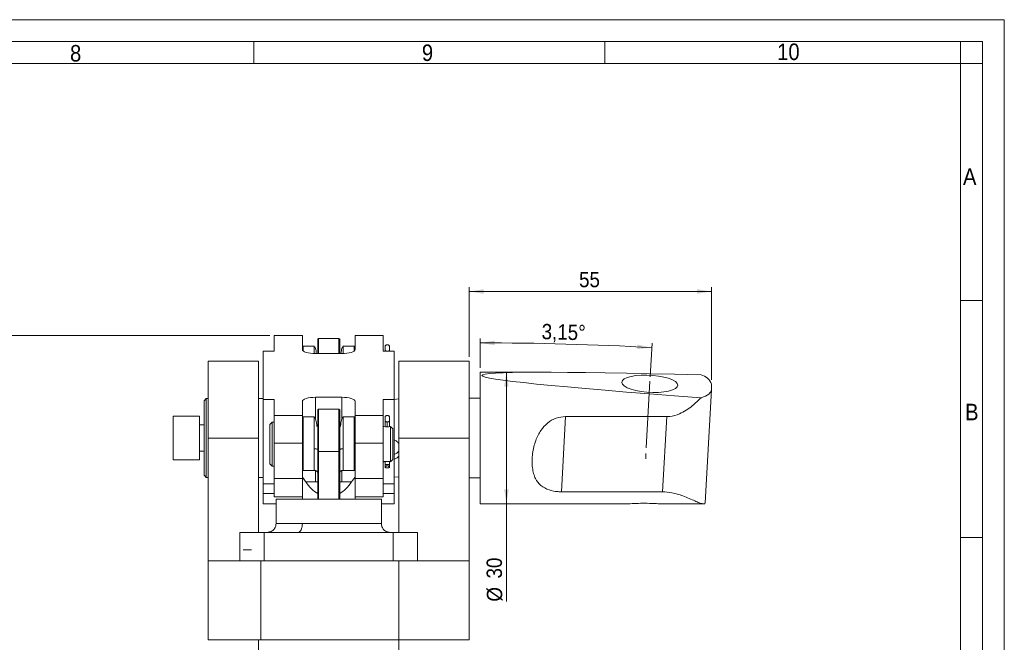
# Model space of a CAD drawing. Header units: millimetres. Extents: x 10 to 831, y 10 to 584.
# Tile 14 of 14: x 607 to 831, y 442 to 584. Entities that reach past the tile are written whole.
import ezdxf

# ---------------------------------------------------------------- set-up
doc = ezdxf.new("R2010")
doc.units = ezdxf.units.MM
doc.linetypes.add('SLD-Centro', pattern=[19.05, 15.24, -1.27, 1.27, -1.27])
doc.linetypes.add('SLD-Solido', pattern=[0])
doc.styles.add('SLDTEXTSTYLE2', font='GOTHIC.TTF', dxfattribs={"width": 0.913})
doc.dimstyles.new('SLDDIMSTYLE2', dxfattribs={"dimtxt": 3.5, "dimasz": 3.302, "dimexe": 0, "dimexo": 0.0625, "dimgap": 0.875, "dimtad": 1, "dimdec": 4, "dimzin": 12, "dimdsep": 46, "dimtxsty": 'SLDTEXTSTYLE2', "dimsah": 1, "dimcen": 0.09, "dimazin": 3, "dimtfac": 1, "dimtofl": 0, "dimtmove": 0, "dimatfit": 3, "dimfxl": 0, "dimfrac": 2, "dimtolj": 1, "dimtzin": 12, "dimarcsym": 0})
doc.dimstyles.new('SLDDIMSTYLE3', dxfattribs={"dimtxt": 3.5, "dimasz": 3.302, "dimexe": 0, "dimexo": 0.0625, "dimgap": 0.875, "dimtad": 1, "dimrnd": 1e-09, "dimzin": 12, "dimdsep": 46, "dimtxsty": 'SLDTEXTSTYLE2', "dimsah": 1, "dimcen": 0.09, "dimadec": 0, "dimazin": 3, "dimtfac": 1, "dimtofl": 0, "dimtmove": 0, "dimatfit": 3, "dimfxl": 0, "dimfrac": 2, "dimtolj": 1, "dimtzin": 12, "dimarcsym": 0})
doc.dimstyles.new('SLDDIMSTYLE4', dxfattribs={"dimtxt": 3.5, "dimasz": 3.302, "dimexe": 0, "dimexo": 0.0625, "dimgap": 0.875, "dimtad": 1, "dimdec": 0, "dimrnd": 1e-09, "dimzin": 12, "dimdsep": 46, "dimtxsty": 'SLDTEXTSTYLE2', "dimsah": 1, "dimcen": 0.09, "dimadec": 0, "dimazin": 3, "dimtfac": 1, "dimtdec": 0, "dimtofl": 0, "dimtmove": 0, "dimatfit": 3, "dimfxl": 0, "dimfrac": 2, "dimtolj": 1, "dimtzin": 12, "dimarcsym": 0})

# ---------------------------------------------------------------- blocks, each defined once
blk = doc.blocks.new('_D_1')
at = {"color": 7, "linetype": 'SLD-Solido', "lineweight": 0}
for p, q in [((711.54, 504.65), (711.54, 511.33)), ((750.31, 502.63), (750.73, 510.26))]:
    blk.add_line(p, q, dxfattribs=at)
blk.add_arc((711.54, -201.5), 711.84, 86.84846, 90, dxfattribs=at)
for points in [[(711.54, 510.33), (714.84, 509.82), (714.84, 510.83)], [(750.67, 509.26), (747.4, 509.94), (747.35, 508.92)]]:
    blk.add_solid(points, dxfattribs=at)
at = {"color": 7, "linetype": 'SLD-Solido', "lineweight": 0, "insert": (725.62, 514.69), "char_height": 3.5, "attachment_point": 1, "rotation": 358.437, "style": 'SLDTEXTSTYLE2'}
blk.add_mtext('3,15°', dxfattribs=at)
blk = doc.blocks.new('_D_2')
at = {"color": 7, "linetype": 'SLD-Solido', "lineweight": 0}
for p, q in [((717.54, 503.65), (717.54, 473.65)), ((717.54, 473.65), (717.54, 451.36))]:
    blk.add_line(p, q, dxfattribs=at)
for points in [[(717.54, 503.65), (717.03, 500.35), (718.05, 500.35)], [(717.54, 473.65), (718.05, 476.95), (717.03, 476.95)]]:
    blk.add_solid(points, dxfattribs=at)
at = {"color": 7, "linetype": 'SLD-Solido', "lineweight": 0, "char_height": 3.5, "attachment_point": 1, "rotation": 90, "style": 'SLDTEXTSTYLE2'}
for s, insert in [('30', (713.02, 456.64)), ('%%c', (713.07, 451.36))]:
    blk.add_mtext(s, dxfattribs=dict(at, insert=insert))
blk = doc.blocks.new('_D_3')
at = {"color": 7, "linetype": 'SLD-Solido', "lineweight": 0}
for p, q in [((709.04, 507.15), (709.04, 523.05)), ((764.25, 501.93), (764.25, 523.05)), ((709.04, 522.05), (764.25, 522.05))]:
    blk.add_line(p, q, dxfattribs=at)
for points in [[(709.04, 522.05), (712.34, 521.54), (712.34, 522.56)], [(764.25, 522.05), (760.95, 522.56), (760.95, 521.54)]]:
    blk.add_solid(points, dxfattribs=at)
at = {"color": 7, "linetype": 'SLD-Solido', "lineweight": 0, "insert": (734.09, 526.52), "char_height": 3.5, "attachment_point": 1, "style": 'SLDTEXTSTYLE2'}
blk.add_mtext('55', dxfattribs=at)
blk = doc.blocks.new('_D_5')
at = {"color": 7, "linetype": 'SLD-Solido', "lineweight": 0}
for p, q in [((663.64, 512.05), (580.74, 512.05)), ((581.74, 348.05), (581.74, 512.05)), ((649.29, 348.05), (580.74, 348.05))]:
    blk.add_line(p, q, dxfattribs=at)
for points in [[(581.74, 512.05), (581.23, 508.75), (582.25, 508.75)], [(581.74, 348.05), (582.25, 351.35), (581.23, 351.35)]]:
    blk.add_solid(points, dxfattribs=at)
at = {"color": 7, "linetype": 'SLD-Solido', "lineweight": 0, "insert": (577.27, 426.17), "char_height": 3.5, "attachment_point": 1, "rotation": 90, "style": 'SLDTEXTSTYLE2'}
blk.add_mtext('164', dxfattribs=at)

msp = doc.modelspace()

# ---------------------------------------------------------------- linework, layer by layer
at = {"color": 7, "linetype": 'SLD-Solido', "lineweight": 0}
for p, q in [((831, 584), (10, 584)), ((831, 10), (831, 584)), ((826, 579), (15, 579)), ((660, 579), (660, 574)), ((740, 579), (740, 574)), ((821, 574), (821, 579)), ((826, 15), (826, 579)), ((826, 574), (821, 574)), ((826, 520), (821, 520)), ((826, 466), (821, 466))]:
    msp.add_line(p, q, dxfattribs=at)
at = {"color": 7, "linetype": 'SLD-Solido', "lineweight": 15}
for p, q in [((821, 574), (20, 574)), ((821, 20), (821, 574)), ((664.6373, 512.04859), (671.0373, 512.04859)), ((664.6373, 508.44556), (664.6373, 512.04859)), ((671.0373, 512.04859), (671.0373, 508.82886)), ((683.03731, 508.82886), (683.03731, 512.04859)), ((689.43731, 512.04859), (683.03731, 512.04859)), ((689.43731, 508.44556), (689.43731, 512.04859)), ((671.2373, 509.61075), (671.0373, 509.41075)), ((673.73731, 509.61075), (671.2373, 509.61075)), ((671.2373, 508.4986), (671.2373, 509.61075)), ((673.7798, 509.56944), (673.73731, 509.61075)), ((673.73731, 507.91354), (673.73731, 509.61075)), ((674.73731, 511.36075), (674.53731, 511.16075)), ((674.53731, 507.90894), (674.53731, 511.16075)), ((679.3373, 511.36075), (674.73731, 511.36075)), ((674.73731, 507.90894), (674.73731, 511.36075)), ((679.53731, 511.16075), (679.3373, 511.36075)), ((679.3373, 507.90894), (679.3373, 511.36075)), ((679.53731, 511.16075), (679.53731, 507.90894)), ((680.3373, 509.61075), (680.27497, 509.55015)), ((682.83731, 509.61075), (680.3373, 509.61075)), ((680.3373, 509.61075), (680.3373, 507.91354)), ((683.03731, 509.41075), (682.83731, 509.61075)), ((682.83731, 509.61075), (682.83731, 508.4986)), ((689.88981, 509.46075), (689.88981, 508.65192)), ((690.8848, 508.65192), (690.8848, 509.46075)), ((662.13731, 508.44556), (664.6373, 508.44556)), ((662.13731, 497.40647), (662.13731, 508.44556)), ((674.0373, 507.90894), (680.03731, 507.90894)), ((691.93731, 508.44556), (689.43731, 508.44556)), ((689.88981, 508.65192), (689.88981, 508.44556)), ((690.8848, 508.44556), (690.8848, 508.65192)), ((691.93731, 508.44556), (691.93731, 497.40647)), ((661.03731, 506.14864), (649.53731, 506.14864)), ((649.53731, 488.64864), (649.53731, 506.14864)), ((661.03731, 506.14864), (661.03731, 488.64864)), ((709.03731, 506.14864), (693.03731, 506.14864)), ((693.03731, 488.64864), (693.03731, 506.14864)), ((709.03731, 506.14864), (709.03731, 488.64864)), ((725.71855, 503.64864), (711.53731, 503.64864)), ((711.53731, 484.04902), (711.53731, 503.64864)), ((764.25108, 500.92937), (764.25108, 499.7028)), ((762.82984, 473.86441), (764.24966, 499.65118)), ((649.13731, 497.64864), (648.6373, 497.14864)), ((648.6373, 480.14864), (648.6373, 497.14864)), ((649.53731, 497.64864), (649.13731, 497.64864)), ((649.13731, 497.64864), (649.13731, 479.64864)), ((662.13731, 497.64864), (661.03731, 497.64864)), ((664.6373, 497.40647), (662.13731, 497.40647)), ((662.13731, 478.19168), (662.13731, 497.40647)), ((664.6373, 493.80344), (664.6373, 497.40647)), ((671.0373, 497.02317), (671.0373, 493.80344)), ((680.03731, 497.9431), (674.0373, 497.9431)), ((674.0373, 493.15985), (674.0373, 497.9431)), ((680.03731, 497.9431), (680.03731, 493.15985)), ((683.03731, 493.80344), (683.03731, 497.02317)), ((689.43731, 497.40647), (689.43731, 493.80344)), ((691.93731, 497.40647), (689.43731, 497.40647)), ((693.03731, 497.57411), (691.93731, 497.4651)), ((691.93731, 497.40647), (691.93731, 478.19168)), ((711.53731, 497.69864), (709.03731, 497.69864)), ((647.60813, 493.64864), (641.60813, 493.64864)), ((641.60813, 483.64864), (641.60813, 493.64864)), ((647.60813, 493.64864), (647.60813, 483.64864)), ((664.6373, 487.51111), (664.6373, 493.80344)), ((671.0373, 493.80344), (664.6373, 493.80344)), ((671.0373, 493.80344), (671.0373, 487.51111)), ((674.73731, 495.26208), (674.53731, 495.06208)), ((674.53731, 485.59759), (674.53731, 495.06208)), ((679.3373, 495.26208), (674.73731, 495.26208)), ((674.73731, 495.26208), (674.73731, 485.55491)), ((679.5373, 495.06208), (679.3373, 495.26208)), ((679.3373, 495.26208), (679.3373, 485.55491)), ((679.5373, 485.59759), (679.5373, 495.06208)), ((683.03731, 493.80344), (683.03731, 487.51111)), ((689.43731, 493.80344), (683.03731, 493.80344)), ((689.43731, 493.80344), (689.43731, 487.51111)), ((648.6373, 491.64864), (647.60813, 491.64864)), ((664.13731, 492.26208), (663.63731, 491.76208)), ((663.63731, 487.26208), (663.63731, 491.76208)), ((664.6373, 492.26208), (664.13731, 492.26208)), ((664.13731, 492.26208), (664.13731, 482.26208)), ((673.73731, 493.51208), (671.2373, 493.51208)), ((671.2373, 481.2647), (671.2373, 493.51208)), ((673.77838, 493.47202), (673.73731, 493.51208)), ((673.73731, 486.17767), (673.73731, 493.51208)), ((680.3373, 493.51208), (680.27489, 493.45122)), ((682.83731, 493.51208), (680.3373, 493.51208)), ((680.3373, 493.51208), (680.3373, 486.17767)), ((683.03731, 493.31208), (682.83731, 493.51208)), ((682.83731, 493.51208), (682.83731, 481.2647)), ((689.88981, 493.36208), (689.88981, 492.55326)), ((689.88981, 492.55326), (689.88981, 491.22726)), ((690.8848, 492.55326), (690.8848, 493.36208)), ((690.8848, 491.23337), (690.8848, 492.55326)), ((731.03505, 493.53537), (730.09171, 476.40252)), ((754.06662, 493.53537), (731.03505, 493.53537)), ((754.06662, 493.53537), (753.12327, 476.40252)), ((671.2373, 491.26208), (671.0373, 491.26208)), ((689.63731, 491.26208), (689.43731, 491.26208)), ((691.63731, 490.76208), (691.13731, 491.26208)), ((691.13731, 491.26208), (691.13731, 483.26208)), ((691.63731, 490.76208), (691.63731, 483.76208)), ((649.53731, 460.64864), (649.53731, 488.64864)), ((661.03731, 488.64864), (649.53731, 488.64864)), ((661.03731, 488.64864), (661.03731, 467.14864)), ((663.63731, 482.76208), (663.63731, 487.26208)), ((671.0373, 487.51111), (664.6373, 487.51111)), ((664.6373, 479.42059), (664.6373, 487.51111)), ((671.0373, 479.42059), (671.0373, 487.51111)), ((689.43731, 487.51111), (683.03731, 487.51111)), ((683.03731, 487.51111), (683.03731, 479.42059)), ((689.43731, 479.42059), (689.43731, 487.51111)), ((693.03731, 467.14864), (693.03731, 488.64864)), ((693.03731, 488.64864), (709.03731, 488.64864)), ((709.03731, 488.64864), (709.03731, 460.64864)), ((647.60813, 485.64864), (648.6373, 485.64864)), ((673.73731, 481.2647), (673.73731, 486.17767)), ((674.53731, 485.59759), (674.53731, 474.74864)), ((674.73731, 485.55491), (674.53731, 485.59759)), ((674.73731, 485.55491), (679.3373, 485.55491)), ((674.73731, 485.55491), (674.73731, 474.74864)), ((679.3373, 485.55491), (679.3373, 474.74864)), ((679.53731, 474.74864), (679.53731, 485.59759)), ((680.3373, 486.17767), (680.3373, 481.2647)), ((641.60813, 483.64864), (647.60813, 483.64864)), ((663.63731, 482.76208), (664.13731, 482.26208)), ((671.0373, 483.26208), (671.2373, 483.26208)), ((689.43731, 483.26208), (689.63731, 483.26208)), ((689.88981, 482.64541), (689.88981, 483.30108)), ((689.88981, 481.86208), (689.88981, 482.64541)), ((690.8848, 482.64541), (689.88981, 482.64541)), ((690.8848, 483.30058), (690.8848, 482.64541)), ((690.8848, 482.64541), (690.8848, 481.86208)), ((691.13731, 483.26208), (691.63731, 483.76208)), ((711.53731, 473.64864), (711.53731, 484.04902)), ((664.13731, 482.26208), (664.6373, 482.26208)), ((673.73731, 481.2647), (671.2373, 481.2647)), ((674.0373, 478.64864), (674.0373, 481.22093)), ((680.03731, 481.22091), (680.03731, 478.64864)), ((682.83731, 481.2647), (680.3373, 481.2647)), ((690.76857, 481.86208), (690.00604, 481.86208)), ((648.6373, 480.14864), (649.13731, 479.64864)), ((649.13731, 479.64864), (649.53731, 479.64864)), ((661.03731, 479.64864), (662.13731, 479.64864)), ((664.6373, 478.19168), (662.13731, 478.19168)), ((662.13731, 475.99852), (662.13731, 478.19168)), ((671.0373, 479.42059), (664.6373, 479.42059)), ((664.6373, 475.26044), (664.6373, 479.42059)), ((671.0373, 475.26044), (671.0373, 479.42059)), ((671.81715, 478.64864), (674.53731, 478.64864)), ((679.53731, 478.64864), (682.25746, 478.64864)), ((689.43731, 479.42059), (683.03731, 479.42059)), ((683.03731, 479.42059), (683.03731, 475.26044)), ((689.43731, 475.26044), (689.43731, 479.42059)), ((691.93731, 478.19168), (689.43731, 478.19168)), ((691.93731, 479.83218), (693.03731, 479.72316)), ((691.93731, 478.19168), (691.93731, 475.99852)), ((709.03731, 479.59864), (711.53731, 479.59864)), ((662.13731, 473.64864), (662.13731, 475.99852)), ((662.13731, 475.99852), (664.6373, 475.99852)), ((671.0373, 475.78988), (671.0373, 474.74864)), ((674.53731, 475.99119), (674.53731, 475.98619)), ((674.53731, 475.98619), (674.53731, 474.74864)), ((679.53731, 475.98619), (679.53731, 474.74864)), ((683.03731, 475.78988), (683.03731, 474.74864)), ((689.43731, 475.99852), (691.93731, 475.99852)), ((691.93731, 475.99852), (691.93731, 473.64864)), ((730.09171, 476.40252), (753.12327, 476.40252)), ((662.13731, 473.64864), (665.03731, 473.64864)), ((664.6373, 475.26044), (671.0373, 475.26044)), ((665.03731, 474.74864), (665.03731, 469.14738)), ((665.03731, 474.74864), (671.0373, 474.74864)), ((671.0373, 474.74864), (689.03731, 474.74864)), ((683.03731, 475.26044), (689.43731, 475.26044)), ((689.03731, 469.14864), (689.03731, 474.74864)), ((689.03731, 473.64864), (691.93731, 473.64864)), ((711.53731, 473.64864), (744.39671, 473.64864)), ((753.18716, 473.64864), (762.48281, 473.64864)), ((671.0373, 469.14864), (689.0373, 469.14864)), ((656.81487, 467.14864), (656.81487, 460.64864)), ((656.81487, 467.14864), (659.56487, 467.14864)), ((659.56487, 467.14864), (662.31487, 467.14864)), ((677.03731, 467.14864), (662.31487, 467.14864)), ((662.31487, 467.14864), (662.31487, 460.64864)), ((663.03731, 467.14864), (663.84086, 467.32195)), ((691.75974, 467.14864), (677.03731, 467.14864)), ((697.25974, 467.14864), (691.75974, 467.14864)), ((691.75974, 460.64864), (691.75974, 467.14864)), ((697.25974, 460.64864), (697.25974, 467.14864)), ((661.53731, 460.64864), (649.53731, 460.64864)), ((649.53731, 442.64864), (649.53731, 460.64864)), ((693.03731, 460.64864), (661.53731, 460.64864)), ((661.53731, 442.64864), (661.53731, 460.64864)), ((709.03731, 460.64864), (693.03731, 460.64864)), ((693.03731, 460.64864), (693.03731, 442.64864)), ((709.03731, 442.64864), (709.03731, 460.64864)), ((649.53731, 442.64864), (661.53731, 442.64864)), ((661.03731, 442.64864), (661.03731, 404.64864)), ((661.53731, 442.64864), (693.03731, 442.64864)), ((693.03731, 442.64864), (709.03731, 442.64864)), ((693.03731, 394.64864), (693.03731, 442.64864))]:
    msp.add_line(p, q, dxfattribs=at)
at = {"color": 7, "linetype": 'SLD-Centro', "lineweight": 0}
msp.add_line((750.252, 501.62893), (749.26591, 483.71964), dxfattribs=at)
at = {"color": 7, "linetype": 'SLD-Solido', "lineweight": 15, "flags": 128}
for points in [[(671.0373, 508.82886), (671.09495, 508.64939), (671.26567, 508.47682), (671.5429, 508.31778), (671.91598, 508.17838), (672.37059, 508.06397), (672.88925, 507.97896), (673.45203, 507.92661), (674.0373, 507.90894)], [(680.03731, 507.90894), (680.62258, 507.92661), (681.18536, 507.97896), (681.70402, 508.06397), (682.15863, 508.17838), (682.53172, 508.31778), (682.80894, 508.47682), (682.97966, 508.64939), (683.03731, 508.82886)], [(756.60949, 500.69727), (756.46983, 501.11226), (756.05694, 501.52306), (755.38887, 501.91169), (754.49483, 502.26118), (753.41387, 502.55626), (752.19326, 502.78402), (750.88633, 502.93451), (749.5502, 503.00116), (748.24326, 502.98106), (747.02265, 502.87507), (745.94169, 502.68784), (745.04765, 502.42754), (744.37958, 502.10556), (743.96669, 501.73596), (743.82703, 501.3349), (743.96669, 500.9199), (744.37958, 500.50911), (745.04765, 500.12048), (745.94169, 499.77099), (747.02265, 499.47591), (748.24326, 499.24815), (749.5502, 499.09766), (750.88633, 499.03101), (752.19326, 499.05111), (753.41387, 499.1571), (754.49483, 499.34433), (755.38887, 499.60463), (756.05694, 499.92661), (756.46983, 500.29621), (756.60949, 500.69727)], [(764.25108, 499.7028), (764.21253, 499.43554), (764.09716, 499.17418), (763.90588, 498.92075), (763.64016, 498.67721), (763.30204, 498.44543), (762.89415, 498.22721), (762.41962, 498.02423), (761.88213, 497.83805)], [(674.0373, 497.9431), (673.45203, 497.92542), (672.88925, 497.87307), (672.37059, 497.78806), (671.91598, 497.67365), (671.5429, 497.53425), (671.26567, 497.37521), (671.09495, 497.20264), (671.0373, 497.02317)], [(683.03731, 497.02317), (682.97966, 497.20264), (682.80894, 497.37521), (682.53172, 497.53425), (682.15863, 497.67365), (681.70402, 497.78806), (681.18536, 497.87307), (680.62258, 497.92542), (680.03731, 497.9431)], [(679.53731, 485.59759), (679.42531, 485.57368), (679.3373, 485.55491)]]:
    msp.add_lwpolyline(points, dxfattribs=at)
at = {"color": 7, "linetype": 'SLD-Solido', "lineweight": 15}
for centre, radius, start, end in [((761.26037, 499.9434), 3.14905, 18.2461363, 78.612368), ((690.38731, 495.22472), 4.03299, 259.2825226, 280.7174774), ((691.0825, 487.24198), 2.49742, 290.0156659, 321.5114335), ((690.38731, 481.81208), 0.5, 5.7391705, 174.2608295)]:
    msp.add_arc(centre, radius, start, end, dxfattribs=at)
for centre, major_axis, ratio, start_param, end_param in [((998.14714, 488.64864), (286.21696, -14.28105), 0.016030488, 2.542639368, 3.74214565), ((677.03731, 489.14864), (0, 13.85641), 0.577350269, 2.430688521, 2.82376895), ((677.03731, 489.14864), (0, 13.85641), 0.577350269, 3.459416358, 3.852496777)]:
    msp.add_ellipse(centre, major_axis=major_axis, ratio=ratio, start_param=start_param, end_param=end_param, dxfattribs=at)
for points, knots in [([(674.27658, 507.90894), (674.19507, 508.35196), (674.06414, 509.06357), (673.93254, 509.35807), (673.88287, 509.46923)], [0, 0, 0, 0, 0.622577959, 1, 1, 1, 1]), ([(680.19174, 509.46923), (680.14207, 509.35807), (680.01047, 509.06357), (679.87954, 508.35196), (679.79803, 507.90894)], [0, 0, 0, 0, 0.3774219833, 1, 1, 1, 1]), ([(690.8848, 509.46075), (690.87867, 509.52172), (690.86121, 509.58153), (690.83358, 509.63622), (690.80595, 509.69091), (690.76816, 509.74045), (690.72272, 509.78156), (690.67727, 509.82266), (690.6242, 509.85531), (690.56702, 509.87733), (690.50984, 509.89936), (690.44858, 509.91075), (690.38731, 509.91075), (690.32603, 509.91075), (690.26477, 509.89936), (690.20759, 509.87733), (690.15041, 509.85531), (690.09734, 509.82266), (690.0519, 509.78156), (690.00645, 509.74045), (689.96866, 509.69091), (689.94103, 509.63622), (689.9134, 509.58153), (689.89594, 509.52172), (689.88981, 509.46075)], [-1.470628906, -1.470628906, -1.470628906, -1.470628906, -1.102971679, -1.102971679, -1.102971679, -0.735314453, -0.735314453, -0.735314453, -0.367657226, -0.367657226, -0.367657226, 0, 0, 0, 0.367657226, 0.367657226, 0.367657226, 0.735314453, 0.735314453, 0.735314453, 1.102971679, 1.102971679, 1.102971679, 1.470628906, 1.470628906, 1.470628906, 1.470628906]), ([(689.88981, 508.65192), (689.89594, 508.62323), (689.9134, 508.59509), (689.94103, 508.56935), (689.96866, 508.54361), (690.00645, 508.5203), (690.0519, 508.50095), (690.09734, 508.48161), (690.15041, 508.46625), (690.20759, 508.45588), (690.26477, 508.44552), (690.32603, 508.44016), (690.38731, 508.44016)], [-1.470628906, -1.470628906, -1.470628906, -1.470628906, -1.102971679, -1.102971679, -1.102971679, -0.735314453, -0.735314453, -0.735314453, -0.367657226, -0.367657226, -0.367657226, 0, 0, 0, 0]), ([(690.8848, 508.65192), (690.87921, 508.62575), (690.86364, 508.59822), (690.80924, 508.54589), (690.77032, 508.52122), (690.67511, 508.48069), (690.61905, 508.46493), (690.50296, 508.44469), (690.44321, 508.44016), (690.38731, 508.44016)], [0, 0, 0, 0, 0.25, 0.25, 0.5, 0.5, 0.75, 0.75, 1, 1, 1, 1]), ([(761.88213, 497.83805), (761.24405, 497.19789), (760.23854, 496.1891), (758.5289, 494.96271), (756.85039, 494.04737), (755.29417, 493.57568), (754.29131, 493.54275), (754.06662, 493.53537)], [0, 0, 0, 0, 0.3161931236, 0.4982713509, 0.6845476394, 0.9293206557, 1, 1, 1, 1]), ([(690.8848, 493.36208), (690.87867, 493.42305), (690.86121, 493.48286), (690.83358, 493.53755), (690.80595, 493.59225), (690.76816, 493.64178), (690.72272, 493.68289), (690.67727, 493.724), (690.6242, 493.75664), (690.56702, 493.77867), (690.50984, 493.80069), (690.44858, 493.81208), (690.38731, 493.81208), (690.32603, 493.81208), (690.26477, 493.80069), (690.20759, 493.77867), (690.15041, 493.75664), (690.09734, 493.724), (690.0519, 493.68289), (690.00645, 493.64178), (689.96866, 493.59225), (689.94103, 493.53755), (689.9134, 493.48286), (689.89594, 493.42305), (689.88981, 493.36208)], [-1.470628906, -1.470628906, -1.470628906, -1.470628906, -1.102971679, -1.102971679, -1.102971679, -0.735314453, -0.735314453, -0.735314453, -0.367657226, -0.367657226, -0.367657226, 0, 0, 0, 0.367657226, 0.367657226, 0.367657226, 0.735314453, 0.735314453, 0.735314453, 1.102971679, 1.102971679, 1.102971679, 1.470628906, 1.470628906, 1.470628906, 1.470628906]), ([(674.34943, 491.26208), (674.33446, 491.40378), (674.25284, 492.17615), (674.06925, 492.91709), (673.93157, 493.25177), (673.88287, 493.37013)], [0, 0, 0, 0, 0.12680085, 0.691183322, 1, 1, 1, 1]), ([(680.19174, 493.37013), (680.14304, 493.25177), (680.00537, 492.91709), (679.82177, 492.17615), (679.74015, 491.40378), (679.72518, 491.26208)], [0, 0, 0, 0, 0.308816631, 0.87319915, 1, 1, 1, 1]), ([(689.88981, 492.55326), (689.89594, 492.52457), (689.9134, 492.49642), (689.94103, 492.47068), (689.96866, 492.44494), (690.00645, 492.42163), (690.0519, 492.40229), (690.09734, 492.38294), (690.15041, 492.36758), (690.20759, 492.35722), (690.26477, 492.34685), (690.32603, 492.34149), (690.38731, 492.34149)], [-1.470628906, -1.470628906, -1.470628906, -1.470628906, -1.102971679, -1.102971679, -1.102971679, -0.735314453, -0.735314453, -0.735314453, -0.367657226, -0.367657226, -0.367657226, 0, 0, 0, 0]), ([(690.8848, 492.55326), (690.87921, 492.52708), (690.86364, 492.49956), (690.80924, 492.44722), (690.77032, 492.42255), (690.67511, 492.38202), (690.61905, 492.36627), (690.50296, 492.34603), (690.44321, 492.34149), (690.38731, 492.34149)], [0, 0, 0, 0, 0.25, 0.25, 0.5, 0.5, 0.75, 0.75, 1, 1, 1, 1]), ([(690.38731, 491.19288), (690.38731, 491.36184), (690.38731, 491.76461), (690.38731, 492.12961), (690.38731, 492.34149)], [0, 0, 0, 0, 0.419491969, 1, 1, 1, 1]), ([(731.03505, 493.53537), (730.28623, 493.45823), (728.79058, 493.30414), (726.82754, 492.13638), (725.24112, 490.38301), (724.06814, 487.97895), (723.51208, 485.55668), (723.35787, 483.45982), (723.43481, 481.919), (723.69909, 480.55346), (724.23394, 479.13684), (725.28621, 477.75371), (727.09511, 476.77638), (728.83399, 476.43341), (729.81304, 476.40936), (730.09171, 476.40252)], [0, 0, 0, 0, 0.0837608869, 0.1672993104, 0.2522760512, 0.3494059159, 0.4639772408, 0.5297489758, 0.5955001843, 0.652053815, 0.7085543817, 0.7989923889, 0.8899599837, 0.9686789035, 1, 1, 1, 1]), ([(691.93731, 488.24736), (692.1659, 488.13523), (692.60508, 487.91978), (692.89722, 487.52753), (693.03731, 487.33945)], [0, 0, 0, 0, 0.520507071, 1, 1, 1, 1]), ([(673.73731, 486.17767), (673.83159, 486.17767), (673.9333, 486.17468), (674.13026, 486.16116), (674.22489, 486.15056), (674.3811, 486.12346), (674.44215, 486.10704), (674.52012, 486.07287), (674.53731, 486.05522), (674.53731, 486.03886)], [0, 0, 0, 0, 0.25, 0.25, 0.5, 0.5, 0.75, 0.75, 1, 1, 1, 1]), ([(679.53731, 486.03886), (679.53731, 486.05522), (679.55449, 486.07287), (679.63246, 486.10704), (679.69352, 486.12346), (679.84972, 486.15056), (679.94435, 486.16116), (680.14131, 486.17468), (680.24302, 486.17767), (680.33731, 486.17767)], [0, 0, 0, 0, 0.25, 0.25, 0.5, 0.5, 0.75, 0.75, 1, 1, 1, 1]), ([(691.13731, 483.26208), (691.13731, 483.26208), (691.11768, 483.26589), (691.04233, 483.27897), (690.98663, 483.28816), (690.7796, 483.31586), (690.584, 483.33299), (690.28985, 483.33304), (690.19146, 483.32919), (690.0096, 483.31595), (689.92707, 483.30676), (689.7177, 483.27877), (689.63731, 483.26208), (689.63731, 483.26208)], [0, 0, 0, 0, 0.125, 0.125, 0.25, 0.25, 0.5, 0.5, 0.625, 0.625, 0.75, 0.75, 1, 1, 1, 1]), ([(693.03731, 484.52357), (692.85702, 484.34212), (692.55183, 484.03496), (692.11577, 483.90589), (691.93731, 483.85307)], [0, 0, 0, 0, 0.5907226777, 1, 1, 1, 1]), ([(674.53731, 480.68718), (674.53631, 480.70926), (674.5342, 480.75604), (674.51605, 480.8278), (674.4802, 480.91067), (674.41866, 480.99848), (674.32678, 481.08461), (674.21087, 481.15847), (674.09403, 481.20748), (673.99051, 481.23651), (673.90819, 481.25254), (673.82383, 481.26279), (673.76593, 481.26407), (673.73731, 481.2647)], [0, 0, 0, 0, 0.074398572, 0.157586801, 0.249539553, 0.374356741, 0.499654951, 0.624172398, 0.749499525, 0.814114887, 0.874999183, 0.938203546, 1, 1, 1, 1]), ([(680.33731, 481.2647), (680.31816, 481.26442), (680.27959, 481.26385), (680.2218, 481.25921), (680.15638, 481.2507), (680.08329, 481.23628), (679.98016, 481.20733), (679.86336, 481.15828), (679.74777, 481.08452), (679.65589, 480.9985), (679.58728, 480.89993), (679.54487, 480.79517), (679.53969, 480.72122), (679.53731, 480.68718)], [0, 0, 0, 0, 0.041353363, 0.083325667, 0.125956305, 0.186606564, 0.250968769, 0.376006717, 0.501035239, 0.625440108, 0.750232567, 0.88501683, 1, 1, 1, 1]), ([(683.03731, 481.40745), (683.00486, 481.38428), (682.93924, 481.33741), (682.87153, 481.28912), (682.83731, 481.2647)], [0, 0, 0, 0, 0.494463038, 1, 1, 1, 1]), ([(671.81715, 478.64864), (671.76363, 478.72572), (671.66637, 478.86579), (671.53703, 479.05248), (671.40668, 479.23769), (671.24031, 479.45904), (671.11215, 479.63087), (671.03731, 479.73121)], [0, 0, 0, 0, 0.203968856, 0.370623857, 0.500001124, 0.708008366, 1, 1, 1, 1]), ([(671.03731, 479.73121), (671.08943, 479.66119), (671.18414, 479.53395), (671.31515, 479.35977), (671.44768, 479.18089), (671.60968, 478.94767), (671.74066, 478.75889), (671.81715, 478.64864)], [0, 0, 0, 0, 0.203974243, 0.37063267, 0.500012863, 0.708014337, 1, 1, 1, 1]), ([(682.25746, 478.64864), (682.31098, 478.72572), (682.40824, 478.86579), (682.53758, 479.05248), (682.66793, 479.23769), (682.8343, 479.45904), (682.96246, 479.63087), (683.03731, 479.73121)], [0, 0, 0, 0, 0.203968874, 0.370623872, 0.500001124, 0.708008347, 1, 1, 1, 1]), ([(753.12327, 476.40252), (753.84958, 476.35704), (755.04119, 476.28242), (756.54871, 475.87366), (757.87748, 475.41824), (759.2175, 474.86073), (760.48585, 474.30327), (761.54424, 473.86751), (762.28702, 473.64601), (762.74107, 473.62798), (762.79173, 473.78794), (762.81628, 473.86546)], [0, 0, 0, 0, 0.131233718, 0.215306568, 0.301740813, 0.42234797, 0.546379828, 0.668465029, 0.794636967, 0.900468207, 1, 1, 1, 1]), ([(753.18716, 473.65582), (752.71572, 473.66595), (751.70032, 473.68777), (749.68811, 473.7841), (747.6066, 473.77189), (745.76102, 473.68028), (744.835, 473.66433), (744.39671, 473.65678)], [0, 0, 0, 0, 0.193138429, 0.415979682, 0.62144351, 0.820827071, 1, 1, 1, 1]), ([(665.03731, 469.14864), (665.01069, 468.89712), (664.96976, 468.51035), (664.72096, 468.04437), (664.46353, 467.72391), (664.14413, 467.46573), (663.67954, 467.21617), (663.29526, 467.17526), (663.04523, 467.14864)], [0, 0, 0, 0, 0.2393792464, 0.3681061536, 0.4995606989, 0.6310699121, 0.7599615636, 1, 1, 1, 1]), ([(665.0888, 469.14864), (665.07451, 469.14864), (665.01759, 469.14864), (665.39168, 469.14864), (666.19936, 469.14864), (667.4599, 469.14864), (669.06343, 469.14864), (670.37935, 469.14864), (671.0373, 469.14864)], [0, 0, 0, 0, 0.062836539, 0.250269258, 0.437702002, 0.625134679, 0.812567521, 1, 1, 1, 1]), ([(671.03731, 469.14864), (671.03731, 468.91294), (671.01583, 468.65864), (670.91836, 468.16625), (670.84204, 467.92969), (670.64678, 467.53916), (670.5285, 467.38653), (670.2823, 467.19159), (670.15516, 467.14864), (670.03731, 467.14864)], [0, 0, 0, 0, 0.25, 0.25, 0.5, 0.5, 0.75, 0.75, 1, 1, 1, 1]), ([(691.02938, 467.14864), (690.77935, 467.17526), (690.39507, 467.21617), (689.93048, 467.46573), (689.61108, 467.72391), (689.35365, 468.04437), (689.10485, 468.51035), (689.06392, 468.89712), (689.0373, 469.14864)], [0, 0, 0, 0, 0.24003881, 0.36892997, 0.500439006, 0.631893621, 0.760620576, 1, 1, 1, 1]), ([(659.44885, 463.14864), (659.03025, 463.14864), (658.19305, 463.14864), (657.52124, 463.14864), (657.51973, 463.14864), (657.51913, 463.14864)], [0, 0, 0, 0, 0.377833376, 0.755666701, 1, 1, 1, 1])]:
    msp.add_open_spline(points, degree=3, knots=knots, dxfattribs=at)

# ---------------------------------------------------------------- texts
at = {"color": 7, "linetype": 'Continuous', "lineweight": 0, "char_height": 3.762, "attachment_point": 1, "style": 'SLDTEXTSTYLE2'}
for s, insert in [('8', (618.09679, 578.22464)), ('9', (698.2802, 578.3494)), ('10', (779.24669, 578.56208)), ('A', (821.58477, 550.0962)), ('B', (822.07339, 496.46259))]:
    msp.add_mtext(s, dxfattribs=dict(at, insert=insert))

# ---------------------------------------------------------------- dimensions: what is measured, and where the dimension line sits
at = {"color": 7, "linetype": 'SLD-Solido', "lineweight": 0}
dim = msp.add_linear_dim(base=(764.25108, 522.0487), p1=(709.03731, 506.14864), p2=(764.25108, 500.92937), dimstyle='SLDDIMSTYLE4', dxfattribs=at)
dim.commit()
dim.dimension.update_dxf_attribs({"geometry": '_D_3', "text_midpoint": (736.67179, 522.0487), "dimtype": 160})
dim = msp.add_angular_dim_2l(base=(731.11207, 510.0646), line1=((750.252, 501.62893), (749.26591, 483.71964)), line2=((711.53731, 503.64864), (711.53731, 473.64864)), dimstyle='SLDDIMSTYLE2', dxfattribs=at)
dim.commit()
dim.dimension.update_dxf_attribs({"geometry": '_D_1', "text_midpoint": (730.95381, 510.06894), "dimtype": 162})
dim = msp.add_linear_dim(base=(581.73731, 512.04859), p1=(650.28731, 348.04864), p2=(664.63731, 512.04859), angle=90, dimstyle='SLDDIMSTYLE3', dxfattribs=at)
dim.commit()
dim.dimension.update_dxf_attribs({"geometry": '_D_5', "text_midpoint": (581.73731, 430.04861), "dimtype": 160})
dim = msp.add_linear_dim(base=(717.54266, 473.64864), p1=(711.53731, 503.64864), p2=(711.53731, 473.64864), angle=90, text='%%c<>', dimstyle='SLDDIMSTYLE3', dxfattribs=at)
dim.commit()
dim.dimension.update_dxf_attribs({"geometry": '_D_2', "text_midpoint": (717.54266, 456.5899), "dimtype": 160})

doc.saveas('drawing.dxf')
